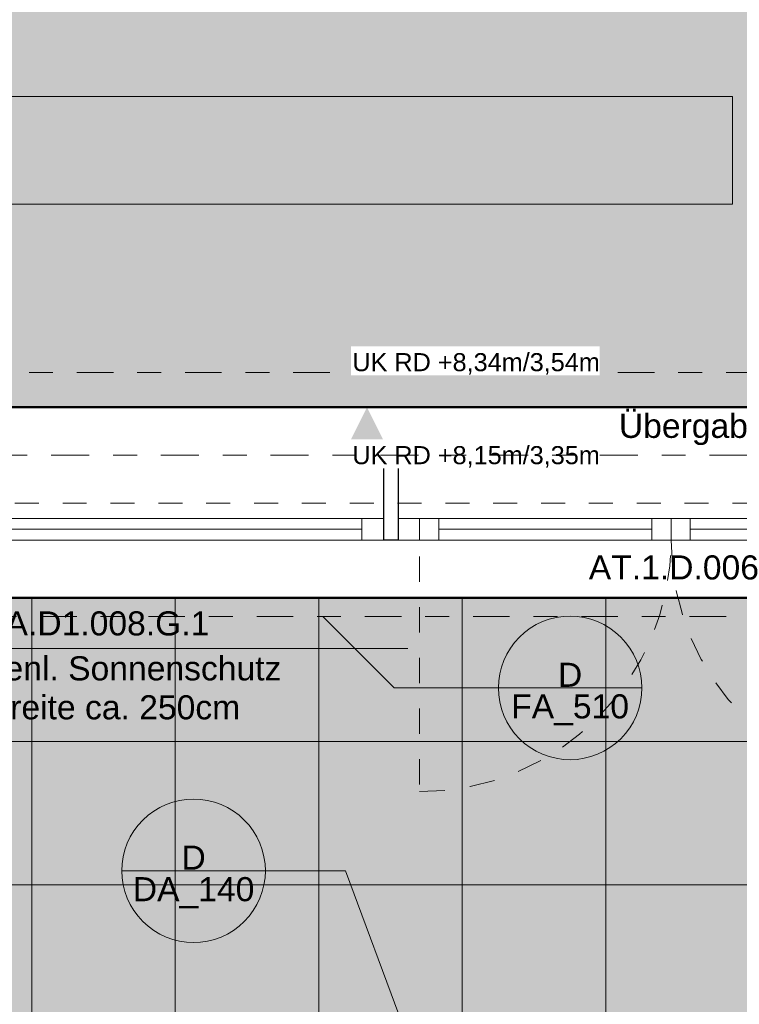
# Model space of a CAD drawing. Header units: metres. Extents: x -180 to 4, y -49 to 6.
# Tile 37 of 256: x -172 to -168.99, y -33.49 to -29.38. Entities that reach past the tile are written whole.
import ezdxf

# ---------------------------------------------------------------- set-up
doc = ezdxf.new("R2010")
doc.units = ezdxf.units.M
doc.header["$LTSCALE"] = 0.05
doc.header["$PDMODE"] = 1
doc.header["$PDSIZE"] = -2
for name, pattern in [('ISO-10 Strichpunktlinie', [4.699, 3.048, -0.762, 0.127, -0.762]), ('Linienart-1', [2.116328, 1.058164, -1.058164]), ('Linienart-20', [2.116531, 1.058062, -1.058469]), ('Linienart-34', [4.233, 2.116, -2.117]), ('Linienart-53', [5.291531, 3.175, -1.058062, 0.352704, -0.705764]), ('VW-01 Strichlinie kurz 3', [2, 1, -1])]:
    doc.linetypes.add(name, pattern=pattern)
doc.layers.get('0').update_dxf_attribs({"lineweight": 25})
for name, color, linetype, lineweight, true_color in [('30 -33 Aussenwände- 7 Fassade_ Elemente', 7, 'Continuous', 9, 0x00aacc), ('30 -35 Decken- 1 Konstruktion-Träger- Stahlbeton', 7, 'Continuous', 13, 0x33aa00), ('60- 61 allgemeine Ausstattung- 1 Möbel', 7, 'Continuous', 9, 0x00cccc), ('70 -72 Beschriftung- 1 Beschriftung allgemein', 7, 'Continuous', 9, 0xff6633), ('70 -72 Beschriftung- 7 Detailverweise', 7, 'Continuous', 9, 0x00dd00), ('70 -72 Beschriftung- 7 Detailverweise Linie', 7, 'Continuous', 9, 0x00dd00), ('70 -73 Bauteildarst.- 3 verdeckt 0.35', 4, 'Linienart-34', 35, 0x00ffff), ('70 -75 Raumstempel- 1 Raumstempel', 1, 'Continuous', 50, 0xff0000), ('70 -76 Bemaßung- 2 Allgemein', 7, 'Continuous', 5, 0x6666cc), ('CW-Unsichtbar', 7, 'Continuous', 9, 0x599559)]:
    doc.layers.add(name, color=color, linetype=linetype, lineweight=lineweight, true_color=true_color)
for name, color, linetype, lineweight in [('30 -33 Aussenwände- 8 Sonnenschutz', 7, 'Continuous', 9), ('60- 61 allgemeine Ausstattung- 4 Terrassen', 7, 'Continuous', 9), ('70 -71 Achsen- 1 Gebäudeachsen', 7, 'Linienart-53', 18), ('Keine', 7, 'Continuous', 9)]:
    doc.layers.add(name, color=color, linetype=linetype, lineweight=lineweight)
doc.styles.add('Arial', font='arial.ttf')
doc.dimstyles.new('k+k_klein', dxfattribs={"dimtxt": 0.100689, "dimasz": 0.05302, "dimexe": 0.05, "dimexo": 0.15, "dimgap": 0.005, "dimtad": 1, "dimdec": 3, "dimtxsty": 'Arial', "dimblk": 'VW_SLASH-2', "dimblk1": 'VW_SLASH-2', "dimblk2": 'VW_SLASH-2', "dimcen": 0, "dimdle": 0.025, "dimadec": 3, "dimazin": 0, "dimtfac": 0.75, "dimtdec": 3, "dimtix": 1, "dimtmove": 0, "dimatfit": 0, "dimldrblk": 'VW_FILLEDARROW', "dimfxl": 0.1, "dimfxlon": 1, "dimfrac": 2, "dimtolj": 1, "dimarcsym": 0})

# ---------------------------------------------------------------- blocks, each defined once
blk = doc.blocks.new('Gruppe-2271')
at = {"color": 255}
for points in [[(-1.1, 0.045), (-1.02, 0.045), (-1.02, -0.045), (-1.1, -0.045)], [(1.02, 0.045), (1.1, 0.045), (1.1, -0.045), (1.02, -0.045)]]:
    blk.add_wipeout(points, dxfattribs=at).dxf.layer = '30 -33 Aussenwände- 7 Fassade_ Elemente'
at = {"layer": '30 -33 Aussenwände- 7 Fassade_ Elemente', "flags": 128}
for points in [[(-1.1, 0.045), (-1.02, 0.045), (-1.02, -0.045), (-1.1, -0.045)], [(1.02, 0.045), (1.1, 0.045), (1.1, -0.045), (1.02, -0.045)]]:
    blk.add_lwpolyline(points, close=True, dxfattribs=at)
blk = doc.blocks.new('Gruppe-2272')
at = {"layer": '30 -33 Aussenwände- 7 Fassade_ Elemente', "color": 7, "transparency": 33554687}
blk.add_blockref('Gruppe-2271', (0, 0), dxfattribs=at)
blk = doc.blocks.new('Gruppe-2273')
at = {"layer": '30 -33 Aussenwände- 7 Fassade_ Elemente', "linetype": 'Linienart-1'}
blk.add_line((-1.1, -0.05), (1.1, -0.05), dxfattribs=at)
blk = doc.blocks.new('Gruppe-2274')
at = {"layer": '30 -33 Aussenwände- 7 Fassade_ Elemente', "linetype": 'Linienart-1'}
blk.add_line((-1.1, 0.05), (1.1, 0.05), dxfattribs=at)
blk = doc.blocks.new('Gruppe-2275')
at = {"layer": '30 -33 Aussenwände- 7 Fassade_ Elemente', "linetype": 'Linienart-1'}
for p in [(-1.02, -0.045), (1.02, -0.045)]:
    blk.add_line(p, (0, -0.045), dxfattribs=at)
blk = doc.blocks.new('Gruppe-2276')
at = {"layer": '30 -33 Aussenwände- 7 Fassade_ Elemente', "color": 7}
blk.add_blockref('Gruppe-2275', (0, 0), dxfattribs=at)
blk = doc.blocks.new('Gruppe-2277')
at = {"layer": '30 -33 Aussenwände- 7 Fassade_ Elemente', "color": 7, "transparency": 33554687}
blk.add_blockref('Gruppe-2272', (0, 0), dxfattribs=at)
for name in ['Gruppe-2274', 'Gruppe-2273']:
    blk.add_blockref(name, (0, 0), dxfattribs=at)
at = {"layer": '30 -33 Aussenwände- 7 Fassade_ Elemente', "color": 7}
blk.add_blockref('Gruppe-2276', (0, 0), dxfattribs=at)
blk = doc.blocks.new('Tür (2D)-4')
at = {"layer": 'CW-Unsichtbar', "linetype": 'Continuous', "lineweight": 5, "transparency": 33554687}
for p in [(-1.1, 0), (1.1, 0)]:
    blk.add_point(p, dxfattribs=at)
at = {"layer": '30 -33 Aussenwände- 7 Fassade_ Elemente', "color": 0, "flags": 1}
for tag in ['IFC_UUID', 'instanceID']:
    blk.add_attdef(tag, (-170.3777, -31.557), '', height=0.00018, dxfattribs=at)
at = {"layer": '30 -33 Aussenwände- 7 Fassade_ Elemente', "color": 7, "transparency": 33554687}
blk.add_blockref('Gruppe-2277', (0, 0), dxfattribs=at)
blk = doc.blocks.new('Gruppe-2308')
at = {"color": 255, "linetype": 'Continuous', "lineweight": 9, "transparency": 33554687}
blk.add_wipeout([(-1.1, 0.035), (-1.1, -0.225), (1.1, -0.225), (1.1, 0.035)], dxfattribs=at).dxf.layer = '30 -33 Aussenwände- 7 Fassade_ Elemente'
at = {"layer": '30 -33 Aussenwände- 7 Fassade_ Elemente', "color": 7, "linetype": 'Continuous', "lineweight": 9, "transparency": 33554687, "flags": 128}
blk.add_lwpolyline([(-1.1, 0.035), (-1.1, -0.225), (1.1, -0.225), (1.1, 0.035)], dxfattribs=at)
blk = doc.blocks.new('Gruppe-2309')
at = {"color": 255, "linetype": 'Continuous', "lineweight": 9, "transparency": 33554687}
blk.add_wipeout([(-1.1, 0.125), (-1.1, 0.225), (1.1, 0.225), (1.1, 0.125)], dxfattribs=at).dxf.layer = '30 -33 Aussenwände- 7 Fassade_ Elemente'
at = {"layer": '30 -33 Aussenwände- 7 Fassade_ Elemente', "color": 7, "linetype": 'Continuous', "lineweight": 9, "transparency": 33554687, "flags": 128}
blk.add_lwpolyline([(-1.1, 0.125), (-1.1, 0.225), (1.1, 0.225), (1.1, 0.125)], dxfattribs=at)
blk = doc.blocks.new('Gruppe-2310')
at = {"color": 255, "linetype": 'Continuous', "lineweight": 5, "transparency": 33554687}
blk.add_wipeout([(-1.02, 0.1075), (-1.02, 0.125), (1.02, 0.125), (1.02, 0.1075)], dxfattribs=at).dxf.layer = '30 -33 Aussenwände- 7 Fassade_ Elemente'
blk = doc.blocks.new('Gruppe-2311')
at = {"layer": '30 -33 Aussenwände- 7 Fassade_ Elemente', "color": 7, "linetype": 'Continuous', "lineweight": 9, "transparency": 33554687}
blk.add_line((-1.02, 0.125), (1.02, 0.125), dxfattribs=at)
at = {"color": 255, "linetype": 'Continuous', "lineweight": 9, "transparency": 33554687}
blk.add_wipeout([(-1.02, 0.125), (1.02, 0.125), (1.02, 0.035), (-1.02, 0.035)], dxfattribs=at).dxf.layer = '30 -33 Aussenwände- 7 Fassade_ Elemente'
at = {"layer": '30 -33 Aussenwände- 7 Fassade_ Elemente', "color": 7, "linetype": 'Continuous', "lineweight": 9, "transparency": 33554687}
blk.add_line((1.02, 0.08), (-1.02, 0.08), dxfattribs=at)
at = {"layer": '30 -33 Aussenwände- 7 Fassade_ Elemente', "color": 7, "linetype": 'Continuous', "lineweight": 9, "transparency": 33554687, "flags": 128}
blk.add_lwpolyline([(-1.02, 0.125), (1.02, 0.125), (1.02, 0.035), (-1.02, 0.035)], close=True, dxfattribs=at)
blk = doc.blocks.new('Gruppe-2312')
at = {"color": 255, "linetype": 'Continuous', "lineweight": 9, "transparency": 33554687}
for points in [[(-1.1, 0.125), (-1.02, 0.125), (-1.02, 0.035), (-1.1, 0.035)], [(1.1, 0.125), (1.02, 0.125), (1.02, 0.035), (1.1, 0.035)]]:
    blk.add_wipeout(points, dxfattribs=at).dxf.layer = '30 -33 Aussenwände- 7 Fassade_ Elemente'
at = {"layer": '30 -33 Aussenwände- 7 Fassade_ Elemente', "color": 7, "linetype": 'Continuous', "lineweight": 9, "transparency": 33554687}
for p, q in [((-1.1, 0.035), (-1.1, 0.125)), ((-1.02, 0.035), (-1.02, 0.125)), ((1.02, 0.035), (1.02, 0.125)), ((1.1, 0.035), (1.1, 0.125))]:
    blk.add_line(p, q, dxfattribs=at)
at = {"layer": '30 -33 Aussenwände- 7 Fassade_ Elemente', "color": 7, "linetype": 'Continuous', "lineweight": 9, "transparency": 33554687, "flags": 128}
for points in [[(-1.1, 0.125), (-1.02, 0.125), (-1.02, 0.035), (-1.1, 0.035)], [(1.1, 0.125), (1.02, 0.125), (1.02, 0.035), (1.1, 0.035)]]:
    blk.add_lwpolyline(points, close=True, dxfattribs=at)
blk = doc.blocks.new('Gruppe-2313')
at = {"layer": '30 -33 Aussenwände- 7 Fassade_ Elemente', "color": 7, "transparency": 33554687}
for name in ['Gruppe-2309', 'Gruppe-2308']:
    blk.add_blockref(name, (0, 0), dxfattribs=at)
blk.add_blockref('Gruppe-2310', (0, 0), dxfattribs=at)
blk.add_blockref('Gruppe-2311', (0, 0), dxfattribs=at)
blk.add_blockref('Gruppe-2312', (0, 0), dxfattribs=at)
blk = doc.blocks.new('Fenster (2D)-87')
at = {"layer": 'CW-Unsichtbar', "linetype": 'Continuous', "lineweight": 5, "transparency": 33554687}
for p in [(-1.1, 0), (1.1, 0)]:
    blk.add_point(p, dxfattribs=at)
at = {"layer": '30 -33 Aussenwände- 7 Fassade_ Elemente', "color": 0, "flags": 1}
for tag in ['IFC_UUID', 'instanceID']:
    blk.add_attdef(tag, (-172.721, -31.652), '', height=0.00018, dxfattribs=at)
at = {"layer": '30 -33 Aussenwände- 7 Fassade_ Elemente', "color": 7, "transparency": 33554687}
blk.add_blockref('Gruppe-2313', (0, 0), dxfattribs=at)
blk = doc.blocks.new('Gruppe-2315')
at = {"color": 255}
blk.add_wipeout([(-170.5093, -31.552), (-172.7327, -31.552), (-172.7327, -31.462), (-170.5093, -31.462)], dxfattribs=at).dxf.layer = '30 -33 Aussenwände- 7 Fassade_ Elemente'
at = {"layer": '30 -33 Aussenwände- 7 Fassade_ Elemente', "flags": 128}
blk.add_lwpolyline([(-170.5093, -31.552), (-172.7327, -31.552), (-172.7327, -31.462), (-170.5093, -31.462)], close=True, dxfattribs=at)
at = {"color": 255, "lineweight": 18}
blk.add_wipeout([(-172.671, -31.552), (-172.7627, -31.552), (-172.7627, -31.462), (-172.671, -31.462)], dxfattribs=at).dxf.layer = '30 -33 Aussenwände- 7 Fassade_ Elemente'
at = {"layer": '30 -33 Aussenwände- 7 Fassade_ Elemente', "lineweight": 18}
blk.add_line((-170.571, -31.507), (-172.671, -31.507), dxfattribs=at)
at = {"layer": '30 -33 Aussenwände- 7 Fassade_ Elemente', "lineweight": 18, "flags": 128}
blk.add_lwpolyline([(-172.671, -31.552), (-172.7627, -31.552), (-172.7627, -31.462), (-172.671, -31.462)], close=True, dxfattribs=at)
at = {"color": 255, "lineweight": 18}
blk.add_wipeout([(-170.4793, -31.552), (-170.571, -31.552), (-170.571, -31.462), (-170.4793, -31.462)], dxfattribs=at).dxf.layer = '30 -33 Aussenwände- 7 Fassade_ Elemente'
at = {"layer": '30 -33 Aussenwände- 7 Fassade_ Elemente', "lineweight": 18, "flags": 128}
blk.add_lwpolyline([(-170.4793, -31.552), (-170.571, -31.552), (-170.571, -31.462), (-170.4793, -31.462)], close=True, dxfattribs=at)
blk = doc.blocks.new('Gruppe-2316')
at = {"color": 255, "lineweight": 18}
blk.add_wipeout([(-170.3893, -31.462), (-168.166, -31.462), (-168.166, -31.552), (-170.3893, -31.552)], dxfattribs=at).dxf.layer = '30 -33 Aussenwände- 7 Fassade_ Elemente'
at = {"layer": '30 -33 Aussenwände- 7 Fassade_ Elemente', "lineweight": 18, "flags": 128}
blk.add_lwpolyline([(-170.3893, -31.462), (-168.166, -31.462), (-168.166, -31.552), (-170.3893, -31.552)], close=True, dxfattribs=at)
at = {"color": 255, "lineweight": 18}
blk.add_wipeout([(-170.4193, -31.462), (-170.3293, -31.462), (-170.3293, -31.552), (-170.4193, -31.552)], dxfattribs=at).dxf.layer = '30 -33 Aussenwände- 7 Fassade_ Elemente'
at = {"color": 255}
blk.add_wipeout([(-169.2777, -31.462), (-168.256, -31.462), (-168.256, -31.552), (-169.2777, -31.552)], dxfattribs=at).dxf.layer = '30 -33 Aussenwände- 7 Fassade_ Elemente'
at = {"layer": '30 -33 Aussenwände- 7 Fassade_ Elemente', "lineweight": 18, "flags": 128}
blk.add_lwpolyline([(-170.4193, -31.462), (-170.3293, -31.462), (-170.3293, -31.552), (-170.4193, -31.552)], close=True, dxfattribs=at)
at = {"layer": '30 -33 Aussenwände- 7 Fassade_ Elemente', "flags": 128}
blk.add_lwpolyline([(-169.2777, -31.462), (-168.256, -31.462), (-168.256, -31.552), (-169.2777, -31.552)], close=True, dxfattribs=at)
at = {"color": 255, "lineweight": 18}
for points in [[(-169.2777, -31.462), (-169.1977, -31.462), (-169.1977, -31.552), (-169.2777, -31.552)], [(-168.311, -31.462), (-168.231, -31.462), (-168.231, -31.552), (-168.311, -31.552)]]:
    blk.add_wipeout(points, dxfattribs=at).dxf.layer = '30 -33 Aussenwände- 7 Fassade_ Elemente'
at = {"layer": '30 -33 Aussenwände- 7 Fassade_ Elemente', "lineweight": 18}
blk.add_line((-168.311, -31.507), (-169.1977, -31.507), dxfattribs=at)
at = {"layer": '30 -33 Aussenwände- 7 Fassade_ Elemente', "lineweight": 18, "flags": 128}
for points in [[(-169.2777, -31.462), (-169.1977, -31.462), (-169.1977, -31.552), (-169.2777, -31.552)], [(-168.311, -31.462), (-168.231, -31.462), (-168.231, -31.552), (-168.311, -31.552)]]:
    blk.add_lwpolyline(points, close=True, dxfattribs=at)
at = {"color": 255}
blk.add_wipeout([(-169.2777, -31.462), (-170.2993, -31.462), (-170.2993, -31.552), (-169.2777, -31.552)], dxfattribs=at).dxf.layer = '30 -33 Aussenwände- 7 Fassade_ Elemente'
at = {"color": 255, "lineweight": 18}
blk.add_wipeout([(-168.231, -31.462), (-168.141, -31.462), (-168.141, -31.552), (-168.231, -31.552)], dxfattribs=at).dxf.layer = '30 -33 Aussenwände- 7 Fassade_ Elemente'
at = {"layer": '30 -33 Aussenwände- 7 Fassade_ Elemente', "linetype": 'Linienart-34'}
blk.add_line((-168.2309, -32.5737), (-168.2309, -31.552), dxfattribs=at)
at = {"layer": '30 -33 Aussenwände- 7 Fassade_ Elemente', "flags": 128}
blk.add_lwpolyline([(-169.2777, -31.462), (-170.2993, -31.462), (-170.2993, -31.552), (-169.2777, -31.552)], close=True, dxfattribs=at)
at = {"layer": '30 -33 Aussenwände- 7 Fassade_ Elemente', "lineweight": 18, "flags": 128}
blk.add_lwpolyline([(-168.231, -31.462), (-168.141, -31.462), (-168.141, -31.552), (-168.231, -31.552)], close=True, dxfattribs=at)
at = {"color": 255, "lineweight": 18}
for points in [[(-170.3293, -31.462), (-170.2493, -31.462), (-170.2493, -31.552), (-170.3293, -31.552)], [(-169.3577, -31.462), (-169.2777, -31.462), (-169.2777, -31.552), (-169.3577, -31.552)]]:
    blk.add_wipeout(points, dxfattribs=at).dxf.layer = '30 -33 Aussenwände- 7 Fassade_ Elemente'
at = {"layer": '30 -33 Aussenwände- 7 Fassade_ Elemente', "lineweight": 18}
blk.add_line((-170.2493, -31.507), (-169.3577, -31.507), dxfattribs=at)
at = {"layer": '30 -33 Aussenwände- 7 Fassade_ Elemente', "linetype": 'Linienart-34'}
blk.add_line((-170.3293, -32.5737), (-170.3293, -31.552), dxfattribs=at)
at = {"layer": '30 -33 Aussenwände- 7 Fassade_ Elemente', "lineweight": 18, "flags": 128}
for points in [[(-170.3293, -31.462), (-170.2493, -31.462), (-170.2493, -31.552), (-170.3293, -31.552)], [(-169.3577, -31.462), (-169.2777, -31.462), (-169.2777, -31.552), (-169.3577, -31.552)]]:
    blk.add_lwpolyline(points, close=True, dxfattribs=at)
at = {"layer": '30 -33 Aussenwände- 7 Fassade_ Elemente', "linetype": 'Linienart-34'}
for centre, radius, start, end in [((-170.3293, -31.552), 1.0517, 270, 360), ((-168.2309, -31.552), 1.0468, 180, 270)]:
    blk.add_arc(centre, radius, start, end, dxfattribs=at)
blk = doc.blocks.new('Gruppe-2329')
at = {"layer": '30 -33 Aussenwände- 7 Fassade_ Elemente', "rotation": 180}
blk.add_blockref('Fenster (2D)-87', (-171.621, -31.427), dxfattribs=at)
at = {"layer": '30 -33 Aussenwände- 7 Fassade_ Elemente'}
blk.add_blockref('Tür (2D)-4', (-169.2777, -31.507), dxfattribs=at)
at = {"color": 255}
blk.add_wipeout([(-167.821, -31.794), (-175.421, -31.794), (-175.421, -30.997), (-167.821, -30.997)], dxfattribs=at).dxf.layer = '30 -33 Aussenwände- 7 Fassade_ Elemente'
at = {"layer": '30 -33 Aussenwände- 7 Fassade_ Elemente', "color": 7}
for name in ['Gruppe-2315', 'Gruppe-2316']:
    blk.add_blockref(name, (0, 0), dxfattribs=at)
at = {"color": 255, "lineweight": 25}
blk.add_wipeout([(-170.4193, -31.552), (-170.4793, -31.552), (-170.4793, -31.212), (-170.4193, -31.212)], dxfattribs=at).dxf.layer = '30 -33 Aussenwände- 7 Fassade_ Elemente'
at = {"layer": '30 -33 Aussenwände- 7 Fassade_ Elemente', "lineweight": 25, "flags": 128}
blk.add_lwpolyline([(-170.4193, -31.552), (-170.4793, -31.552), (-170.4793, -31.212), (-170.4193, -31.212)], close=True, dxfattribs=at)
blk = doc.blocks.new('Gruppe-9743')
at = {"layer": '30 -35 Decken- 1 Konstruktion-Träger- Stahlbeton', "color": 7, "linetype": 'Linienart-20', "lineweight": 13, "transparency": 33554687}
for p, q in [((-175.221, -30.997), (-160.421, -30.997)), ((-175.221, -31.397), (-160.421, -31.397))]:
    blk.add_line(p, q, dxfattribs=at)
at = {"layer": '30 -35 Decken- 1 Konstruktion-Träger- Stahlbeton', "color": 0, "flags": 1}
for tag in ['IFC_UUID', 'instanceID']:
    blk.add_attdef(tag, (-175.221, -31.397), '', height=0.00018, dxfattribs=at)
blk = doc.blocks.new('Gruppe-12496')
at = {"layer": '70 -72 Beschriftung- 1 Beschriftung allgemein', "color": 252, "true_color": 0x888888}
blk.add_line((-170.3785, -32.0056), (-172.7285, -32.0056), dxfattribs=at)
at = {"layer": '70 -72 Beschriftung- 1 Beschriftung allgemein', "color": 7, "insert": (-171.6068, -32.0378), "char_height": 0.100689, "width": 1.6, "attachment_point": 2, "line_spacing_factor": 0.970891, "style": 'Arial'}
blk.add_mtext('außenl. Sonnenschutz\\PBreite ca. 250cm', dxfattribs=at)
blk = doc.blocks.new('_01-OG1_Tragwerk (2D)')
at = {"layer": '30 -33 Aussenwände- 7 Fassade_ Elemente', "color": 7}
blk.add_blockref('Gruppe-2329', (0, 0), dxfattribs=at)
at = {"layer": '30 -33 Aussenwände- 8 Sonnenschutz', "color": 7}
blk.add_blockref('Gruppe-12496', (0, 0), dxfattribs=at)
at = {"layer": '30 -35 Decken- 1 Konstruktion-Träger- Stahlbeton'}
blk.add_blockref('Gruppe-9743', (0, 0), dxfattribs=at)
blk = doc.blocks.new('Gruppe-14465')
at = {"layer": '70 -72 Beschriftung- 7 Detailverweise'}
blk.add_line((-169.3999, -32.1701), (-169.9999, -32.1701), dxfattribs=at)
at = {"layer": '70 -72 Beschriftung- 7 Detailverweise', "flags": 128}
blk.add_lwpolyline([(-169.3999, -32.1701), (-169.4014, -32.1995), (-169.4057, -32.2286), (-169.4128, -32.2572), (-169.4227, -32.2849), (-169.4353, -32.3115), (-169.4505, -32.3368), (-169.468, -32.3604), (-169.4878, -32.3822), (-169.5096, -32.402), (-169.5332, -32.4195), (-169.5585, -32.4347), (-169.5851, -32.4473), (-169.6128, -32.4572), (-169.6414, -32.4643), (-169.6705, -32.4687), (-169.6999, -32.4701), (-169.7293, -32.4687), (-169.7584, -32.4643), (-169.787, -32.4572), (-169.8147, -32.4473), (-169.8413, -32.4347), (-169.8666, -32.4195), (-169.8902, -32.402), (-169.912, -32.3822), (-169.9318, -32.3604), (-169.9494, -32.3368), (-169.9645, -32.3115), (-169.9771, -32.2849), (-169.987, -32.2572), (-169.9941, -32.2286), (-169.9985, -32.1995), (-169.9999, -32.1701), (-169.9985, -32.1407), (-169.9941, -32.1116), (-169.987, -32.083), (-169.9771, -32.0553), (-169.9645, -32.0287), (-169.9494, -32.0034), (-169.9318, -31.9798), (-169.912, -31.958), (-169.8902, -31.9382), (-169.8666, -31.9207), (-169.8413, -31.9055), (-169.8147, -31.8929), (-169.787, -31.883), (-169.7584, -31.8759), (-169.7293, -31.8716), (-169.6999, -31.8701), (-169.6705, -31.8716), (-169.6414, -31.8759), (-169.6128, -31.883), (-169.5851, -31.8929), (-169.5585, -31.9055), (-169.5332, -31.9207), (-169.5096, -31.9382), (-169.4878, -31.958), (-169.468, -31.9798), (-169.4505, -32.0034), (-169.4353, -32.0287), (-169.4227, -32.0553), (-169.4128, -32.083), (-169.4057, -32.1116), (-169.4014, -32.1407)], close=True, dxfattribs=at)
at = {"layer": '70 -72 Beschriftung- 7 Detailverweise'}
blk.add_point((-169.6999, -32.1701), dxfattribs=at)
at = {"layer": '70 -72 Beschriftung- 7 Detailverweise', "line_spacing_factor": 0.96878, "style": 'Arial'}
for s, insert, char_height, attachment_point in [('D', (-169.6999, -32.1655), 0.1007, 8), ('FA_510', (-169.6999, -32.1968), 0.10069, 2)]:
    blk.add_mtext(s, dxfattribs=dict(at, insert=insert, char_height=char_height, attachment_point=attachment_point))
blk = doc.blocks.new('Gruppe-14466')
at = {"layer": '70 -72 Beschriftung- 7 Detailverweise', "transparency": 33554687}
for q in [(-170.7342, -31.871), (-169.6999, -32.1701)]:
    blk.add_line((-170.4351, -32.1701), q, dxfattribs=at)
at = {"layer": '70 -72 Beschriftung- 7 Detailverweise', "color": 7, "transparency": 33554687}
blk.add_blockref('Gruppe-14465', (0, 0), dxfattribs=at)
blk = doc.blocks.new('Gruppe-15083')
at = {"layer": '60- 61 allgemeine Ausstattung- 4 Terrassen', "linetype": 'Continuous', "lineweight": 9, "transparency": 33554534}
h = blk.add_hatch(dxfattribs=at)
h.set_pattern_fill('Platte 60_60 SRF-1', style=0, pattern_type=2)
h.set_pattern_definition([(90, (-171.951, -31.79404), (-0.6, 7e-17), []), (0, (-171.951, -31.79404), (0, 0.6), [])])
h.paths.add_polyline_path([(-163.6783, -31.794), (-175.661, -31.794), (-175.661, -39.717), (-171.951, -39.717), (-171.951, -33.594), (-163.6783, -33.594)])
at = {"layer": '70 -72 Beschriftung- 7 Detailverweise'}
blk.add_line((-170.974, -32.9344), (-171.574, -32.9344), dxfattribs=at)
at = {"layer": '70 -72 Beschriftung- 7 Detailverweise', "transparency": 33554687}
for q in [(-171.274, -32.9344), (-170.38, -33.63)]:
    blk.add_line((-170.639, -32.9344), q, dxfattribs=at)
at = {"layer": '70 -72 Beschriftung- 7 Detailverweise', "flags": 128}
blk.add_lwpolyline([(-170.974, -32.9344), (-170.9754, -32.9638), (-170.9797, -32.9929), (-170.9869, -33.0215), (-170.9968, -33.0492), (-171.0094, -33.0758), (-171.0245, -33.101), (-171.0421, -33.1247), (-171.0619, -33.1465), (-171.0837, -33.1663), (-171.1073, -33.1838), (-171.1326, -33.1989), (-171.1592, -33.2115), (-171.1869, -33.2215), (-171.2155, -33.2286), (-171.2446, -33.2329), (-171.274, -33.2344), (-171.3034, -33.2329), (-171.3325, -33.2286), (-171.3611, -33.2215), (-171.3888, -33.2115), (-171.4154, -33.1989), (-171.4407, -33.1838), (-171.4643, -33.1663), (-171.4861, -33.1465), (-171.5059, -33.1247), (-171.5234, -33.101), (-171.5386, -33.0758), (-171.5511, -33.0492), (-171.5611, -33.0215), (-171.5682, -32.9929), (-171.5725, -32.9638), (-171.574, -32.9344), (-171.5725, -32.905), (-171.5682, -32.8758), (-171.5611, -32.8473), (-171.5511, -32.8196), (-171.5386, -32.793), (-171.5234, -32.7677), (-171.5059, -32.7441), (-171.4861, -32.7222), (-171.4643, -32.7025), (-171.4407, -32.6849), (-171.4154, -32.6698), (-171.3888, -32.6572), (-171.3611, -32.6473), (-171.3325, -32.6401), (-171.3034, -32.6358), (-171.274, -32.6344), (-171.2446, -32.6358), (-171.2155, -32.6401), (-171.1869, -32.6473), (-171.1592, -32.6572), (-171.1326, -32.6698), (-171.1073, -32.6849), (-171.0837, -32.7025), (-171.0619, -32.7222), (-171.0421, -32.7441), (-171.0245, -32.7677), (-171.0094, -32.793), (-170.9968, -32.8196), (-170.9869, -32.8473), (-170.9797, -32.8758), (-170.9754, -32.905)], close=True, dxfattribs=at)
at = {"layer": '70 -72 Beschriftung- 7 Detailverweise'}
blk.add_point((-171.274, -32.9344), dxfattribs=at)
at = {"layer": '70 -72 Beschriftung- 7 Detailverweise', "line_spacing_factor": 0.96878, "style": 'Arial'}
for s, insert, char_height, attachment_point in [('D', (-171.274, -32.9298), 0.1007, 8), ('DA_140', (-171.274, -32.961), 0.10069, 2)]:
    blk.add_mtext(s, dxfattribs=dict(at, insert=insert, char_height=char_height, attachment_point=attachment_point))
blk = doc.blocks.new('Gruppe-15099')
at = {"layer": '70 -72 Beschriftung- 1 Beschriftung allgemein'}
blk.add_line((-168.321, -30.997), (-168.321, -30.797), dxfattribs=at)
at = {"layer": '70 -72 Beschriftung- 1 Beschriftung allgemein', "linetype": 'VW-01 Strichlinie kurz 3', "lineweight": 18, "flags": 128}
blk.add_lwpolyline([(-168.421, -30.697), (-168.221, -30.697), (-168.221, -30.897), (-168.421, -30.897)], close=True, dxfattribs=at)
at = {"layer": '70 -72 Beschriftung- 1 Beschriftung allgemein', "insert": (-168.851, -31.0241), "char_height": 0.100689, "attachment_point": 2, "line_spacing_factor": 0.970891, "style": 'Arial'}
blk.add_mtext('Übergabepunkt TGA', dxfattribs=at)
blk = doc.blocks.new('_OG1_2D (2D)')
at = {"layer": '70 -75 Raumstempel- 1 Raumstempel', "linetype": 'Continuous', "lineweight": 0, "true_color": 0xff0000}
for points in [[(-168.02099996, -20.14704198), (-168.02099996, -23.14704198), (-160.34599996, -23.14704198), (-160.34599996, -30.99704198), (-175.22099996, -30.99704198), (-175.22099996, -20.14704198)], [(-175.81099996, -31.58704198), (-175.81099996, -42.95704198), (-172.81099996, -42.95704198), (-172.81099996, -40.13704198), (-173.31099996, -40.13704198), (-173.31099996, -39.83704198), (-160.61099996, -39.83704198), (-160.61099996, -39.40704198), (-160.81799996, -39.40704198), (-160.81799996, -31.79404198), (-175.38099996, -31.79404198), (-175.38099996, -31.58704198)]]:
    blk.add_hatch(color=1, dxfattribs=at).paths.add_polyline_path(points)
at = {"layer": '30 -33 Aussenwände- 7 Fassade_ Elemente', "linetype": 'Linienart-34', "lineweight": 9}
blk.add_line((-175.37099996, -31.79404198), (-167.87099996, -31.79404198), dxfattribs=at)
at = {"layer": '60- 61 allgemeine Ausstattung- 1 Möbel', "flags": 128}
blk.add_lwpolyline([(-169.02099996, -29.69704198), (-169.02099996, -30.14704198), (-175.02099996, -30.14704198), (-175.02099996, -29.69704198)], close=True, dxfattribs=at)
at = {"layer": '70 -72 Beschriftung- 7 Detailverweise Linie', "linetype": 'ISO-10 Strichpunktlinie', "flags": 128}
blk.add_lwpolyline([(-175.38099996, -30.85098063), (-160.2835553, -30.85098063), (-160.2835553, -31.87098063), (-175.38099996, -31.87098063)], close=True, dxfattribs=at)
at = {"layer": '70 -75 Raumstempel- 1 Raumstempel', "flags": 128}
for points in [[(-168.02099996, -20.14704198), (-168.02099996, -23.14704198), (-160.34599996, -23.14704198), (-160.34599996, -30.99704198), (-175.22099996, -30.99704198), (-175.22099996, -20.14704198)], [(-175.81099996, -31.58704198), (-175.81099996, -42.95704198), (-172.81099996, -42.95704198), (-172.81099996, -40.13704198), (-173.31099996, -40.13704198), (-173.31099996, -39.83704198), (-160.61099996, -39.83704198), (-160.61099996, -39.40704198), (-160.81799996, -39.40704198), (-160.81799996, -31.79404198), (-175.38099996, -31.79404198), (-175.38099996, -31.58704198)]]:
    blk.add_lwpolyline(points, close=True, dxfattribs=at)
at = {"layer": '70 -72 Beschriftung- 7 Detailverweise'}
blk.add_blockref('Gruppe-14466', (0, 0), dxfattribs=at)
at = {"layer": 'Keine', "color": 7}
blk.add_blockref('Gruppe-15083', (0, 0), dxfattribs=at)
at = {"layer": '70 -72 Beschriftung- 1 Beschriftung allgemein', "color": 7}
blk.add_blockref('Gruppe-15099', (0, 0), dxfattribs=at)
blk = doc.blocks.new('VW_SLASH-2')
at = {"color": 0, "linetype": 'ByBlock', "lineweight": -2, "transparency": 16777216}
blk.add_line((0.472, 0), (-1, 0), dxfattribs=at)
at = {"color": 0, "lineweight": 5, "transparency": 16777216, "flags": 128}
blk.add_lwpolyline([(0.5, 0.5), (-0.5, -0.5)], dxfattribs=at)
blk = doc.blocks.new('*D16733')
at = {"layer": '70 -76 Bemaßung- 2 Allgemein', "color": 0, "lineweight": -2}
for p, q in [((-172.7927, -44.172), (-172.7927, -44.322)), ((-170.4493, -44.172), (-170.4493, -44.322)), ((-170.5024, -44.272), (-172.7396, -44.272))]:
    blk.add_line(p, q, dxfattribs=at)
at = {"layer": 'Defpoints', "color": 0}
for p in [(-172.7927, -31.297), (-170.4493, -31.297), (-172.7927, -44.272)]:
    blk.add_point(p, dxfattribs=at)
at = {"layer": '70 -76 Bemaßung- 2 Allgemein', "color": 0, "lineweight": -2, "xscale": 0.05302001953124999, "yscale": 0.05302001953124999, "zscale": 0.05302001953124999, "rotation": 180}
blk.add_blockref('VW_SLASH-2', (-172.7927, -44.272), dxfattribs=at)
at = {"layer": '70 -76 Bemaßung- 2 Allgemein', "color": 0, "lineweight": -2, "xscale": 0.05302001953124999, "yscale": 0.05302001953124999, "zscale": 0.05302001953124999}
blk.add_blockref('VW_SLASH-2', (-170.4493, -44.272), dxfattribs=at)
at = {"layer": '70 -76 Bemaßung- 2 Allgemein', "color": 0, "insert": (-171.621, -44.1839), "char_height": 0.100689, "attachment_point": 5, "style": 'Arial'}
blk.add_mtext('\\A1;2,34\\S3^ ;', dxfattribs=at)
blk = doc.blocks.new('VW_FILLEDARROW')
at = {"linetype": 'Continuous', "lineweight": 0, "transparency": 16777216}
blk.add_hatch(color=0, dxfattribs=at).paths.add_polyline_path([(-2.829, 0.758), (0, 0), (-2.829, -0.758)])
at = {"color": 0, "lineweight": 5, "transparency": 16777216, "flags": 128}
blk.add_lwpolyline([(-2.829, 0.758), (0, 0), (-2.829, -0.758)], close=True, dxfattribs=at)
blk = doc.blocks.new('*D16734')
at = {"layer": '70 -76 Bemaßung- 2 Allgemein', "color": 0, "lineweight": -2}
for p, q in [((-170.4493, -44.172), (-170.4493, -44.322)), ((-168.106, -44.172), (-168.106, -44.322)), ((-168.159, -44.272), (-170.3963, -44.272))]:
    blk.add_line(p, q, dxfattribs=at)
at = {"layer": 'Defpoints', "color": 0}
for p in [(-170.4493, -31.297), (-168.106, -31.297), (-170.4493, -44.272)]:
    blk.add_point(p, dxfattribs=at)
at = {"layer": '70 -76 Bemaßung- 2 Allgemein', "color": 0, "lineweight": -2, "xscale": 0.05302001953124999, "yscale": 0.05302001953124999, "zscale": 0.05302001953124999, "rotation": 180}
blk.add_blockref('VW_SLASH-2', (-170.4493, -44.272), dxfattribs=at)
at = {"layer": '70 -76 Bemaßung- 2 Allgemein', "color": 0, "lineweight": -2, "xscale": 0.05302001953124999, "yscale": 0.05302001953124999, "zscale": 0.05302001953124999}
blk.add_blockref('VW_SLASH-2', (-168.106, -44.272), dxfattribs=at)
at = {"layer": '70 -76 Bemaßung- 2 Allgemein', "color": 0, "insert": (-169.2777, -44.1839), "char_height": 0.100689, "attachment_point": 5, "style": 'Arial'}
blk.add_mtext('\\A1;2,34\\S3^ ;', dxfattribs=at)
blk = doc.blocks.new('Gruppe-16156')
at = {"layer": '70 -76 Bemaßung- 2 Allgemein', "color": 7, "linetype": 'Continuous'}
blk.add_solid([(-170.6159, -31.1306), (-170.5493, -30.997), (-170.4824, -31.1305)], dxfattribs=at)
at = {"color": 255}
blk.add_wipeout([(-170.6159, -31.2523), (-169.5756, -31.2523), (-169.5756, -31.1306), (-170.6159, -31.1306)], dxfattribs=at).dxf.layer = '70 -76 Bemaßung- 2 Allgemein'
at = {"layer": '70 -76 Bemaßung- 2 Allgemein', "insert": (-169.5756, -31.2487), "char_height": 0.075516, "attachment_point": 9, "line_spacing_factor": 0.973705, "style": 'Arial'}
blk.add_mtext('UK RD +8,15m/3,35m', dxfattribs=at)
blk = doc.blocks.new('Gruppe-16157')
at = {"layer": '70 -76 Bemaßung- 2 Allgemein', "color": 7, "linetype": 'Continuous'}
blk.add_solid([(-170.6159, -30.8635), (-170.5493, -30.997), (-170.4824, -30.8636)], dxfattribs=at)
at = {"color": 255}
blk.add_wipeout([(-170.6159, -30.8635), (-169.5756, -30.8635), (-169.5756, -30.7418), (-170.6159, -30.7418)], dxfattribs=at).dxf.layer = '70 -76 Bemaßung- 2 Allgemein'
at = {"layer": '70 -76 Bemaßung- 2 Allgemein', "insert": (-169.5756, -30.86), "char_height": 0.075516, "attachment_point": 9, "line_spacing_factor": 0.973705, "style": 'Arial'}
blk.add_mtext('UK RD +8,34m/3,54m', dxfattribs=at)
blk = doc.blocks.new('Gruppe-16320')
at = {"layer": '70 -73 Bauteildarst.- 3 verdeckt 0.35'}
blk.add_blockref('Gruppe-16156', (0, 0), dxfattribs=at)
blk.add_blockref('Gruppe-16157', (0, 0), dxfattribs=at)
blk = doc.blocks.new('_Achsen (3D)')
at = {"layer": '70 -71 Achsen- 1 Gebäudeachsen', "transparency": 33554687}
blk.add_line((-179.668, -31.197), (3.826, -31.197), dxfattribs=at)
blk = doc.blocks.new('Gruppe-15268')
at = {"layer": '70 -76 Bemaßung- 2 Allgemein'}
for p1, p2, picture, middle in [((-170.4493, -31.297), (-172.7927, -31.297), '*D16733', (-171.621, -44.1839)), ((-168.106, -31.297), (-170.4493, -31.297), '*D16734', (-169.2777, -44.1839))]:
    dim = blk.add_aligned_dim(p1=p1, p2=p2, distance=12.975, text='2,34\\S3^ ;', dimstyle='k+k_klein', override={"dimtxt": 0.100689, "dimgap": 0.01, "dimpost": '<>', "dimtxsty": 'Arial', "dimtmove": 2}, dxfattribs=at)
    dim.commit()
    dim.dimension.update_dxf_attribs({"geometry": picture, "text_midpoint": middle})
blk = doc.blocks.new('_OG1_2D Bemaßung_ Beschriftung (2D)')
at = {"layer": '70 -76 Bemaßung- 2 Allgemein'}
blk.add_blockref('Gruppe-15268', (0, 0), dxfattribs=at)
at = {"layer": '30 -35 Decken- 1 Konstruktion-Träger- Stahlbeton', "color": 7}
blk.add_blockref('Gruppe-16320', (0, 0), dxfattribs=at)
at = {"layer": '70 -72 Beschriftung- 1 Beschriftung allgemein', "width": 1.6, "attachment_point": 2, "line_spacing_factor": 0.970891, "style": 'Arial'}
for s, insert, char_height in [('AT.1.D.006', (-169.26602603, -31.61587801), 0.100688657), ('FA.D1.008.G.1', (-171.67709058, -31.84992632), 0.1006886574)]:
    blk.add_mtext(s, dxfattribs=dict(at, insert=insert, char_height=char_height))

msp = doc.modelspace()

# ---------------------------------------------------------------- block references
at = {"layer": 'Keine', "color": 1}
msp.add_blockref('_01-OG1_Tragwerk (2D)', (0, 0), dxfattribs=at)

# ---------------------------------------------------------------- next in the draw order: block references
msp.add_blockref('_OG1_2D (2D)', (0, 0), dxfattribs=at)

# ---------------------------------------------------------------- next in the draw order: block references
msp.add_blockref('_OG1_2D Bemaßung_ Beschriftung (2D)', (0, 0), dxfattribs=at)

# ---------------------------------------------------------------- next in the draw order: block references
msp.add_blockref('_Achsen (3D)', (0, 0), dxfattribs=at)

doc.saveas('drawing.dxf')
